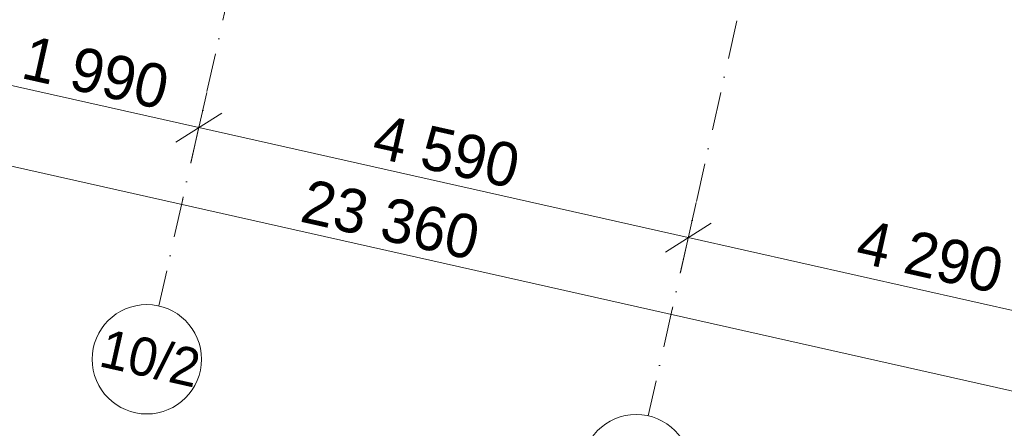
# Model space of a CAD drawing. Header units: millimetres. Extents: x -7218511 to -6645009, y 6003432 to 6221853.
# Tile 146 of 147: x -7157448 to -7148438, y 6122191 to 6125928. Entities that reach past the tile are written whole.
import ezdxf
from ezdxf.enums import TextEntityAlignment as Align

# ---------------------------------------------------------------- set-up
doc = ezdxf.new("R2010")
doc.units = ezdxf.units.MM
doc.header["$MEASUREMENT"] = 0
doc.linetypes.add('Штрихпунктирная', pattern=[670.277762, 352.777767, -176.388884, 0, -141.111112])
doc.layers.add('АР-Чертеж-Оси_Осевые размеры.АР', color=7, linetype='Continuous')
doc.layers.add('АР-Чертеж-Оси_Осевые размеры.АР_Ном._пера__1', color=7, linetype='Continuous', lineweight=0)
doc.layers.add('АР-Чертеж-Оси_Осевые размеры.АР_Ном._пера__120', color=7, linetype='Continuous', lineweight=0)
doc.styles.add('РЎР“Р•РќР•Р\xa0Р\x98Р\xa0_РЎРўР\x98Р›Р¬_4', font='GOTHIC.TTF')
doc.dimstyles.new('СГЕНЕРИР_СТИЛЬ__8', dxfattribs={"dimtxt": 400, "dimasz": 332.5, "dimexe": 0.18, "dimexo": 0.0625, "dimgap": 0, "dimtad": 1, "dimdec": 0, "dimzin": 0, "dimdsep": 46, "dimtxsty": 'РЎР“Р•РќР•Р\xa0Р\x98Р\xa0_РЎРўР\x98Р›Р¬_4', "dimblk": 'ARROWHEAD_6', "dimblk1": 'ARROWHEAD_6', "dimblk2": 'ARROWHEAD_6', "dimcen": 0.09, "dimse1": 1, "dimse2": 1, "dimclrd": 7, "dimclre": 7, "dimclrt": 7, "dimazin": 0, "dimtfac": 1, "dimtdec": 4, "dimtmove": 0, "dimatfit": 3, "dimfxl": 1, "dimtolj": 1, "dimtzin": 0, "dimarcsym": 0})
doc.dimstyles.new('СГЕНЕРИР_СТИЛЬ__9', dxfattribs={"dimtxt": 400, "dimasz": 332.5, "dimexe": 0.18, "dimexo": 0.0625, "dimgap": 0, "dimtad": 1, "dimdec": 0, "dimzin": 0, "dimdsep": 46, "dimtxsty": 'РЎР“Р•РќР•Р\xa0Р\x98Р\xa0_РЎРўР\x98Р›Р¬_4', "dimblk": 'ARROWHEAD_6', "dimblk1": 'ARROWHEAD_6', "dimblk2": 'ARROWHEAD_6', "dimcen": 0.09, "dimse1": 1, "dimse2": 1, "dimclrd": 7, "dimclre": 7, "dimclrt": 7, "dimazin": 0, "dimtfac": 1, "dimtdec": 4, "dimtmove": 2, "dimatfit": 3, "dimfxl": 1, "dimtolj": 1, "dimtzin": 0, "dimarcsym": 0})

# ---------------------------------------------------------------- blocks, each defined once
blk = doc.blocks.new('Стандартный Маркер Сетки[8]_3', base_point=(-7146699.2, 6144553.5))
at = {"layer": 'АР-Чертеж-Оси_Осевые размеры.АР_Ном._пера__120', "color": 7, "linetype": 'Штрихпунктирная', "lineweight": 0}
for p, q in [((-7146918.4, 6143577.8), (-7151477, 6123280.7)), ((-7151477, 6123280.7), (-7151696.1, 6122305))]:
    blk.add_line(p, q, dxfattribs=at)
at = {"layer": 'АР-Чертеж-Оси_Осевые размеры.АР_Ном._пера__120', "color": 7, "linetype": 'Continuous', "lineweight": 0}
blk.add_circle((-7151805.7, 6121817.1), 500, dxfattribs=at)
at = {"layer": 'АР-Чертеж-Оси_Осевые размеры.АР_Ном._пера__120', "color": 7, "linetype": 'Штрихпунктирная', "lineweight": 0}
blk.add_point((-7151477, 6123280.7), dxfattribs=at)
blk.add_point((-7151477, 6123280.7), dxfattribs=at)
at = {"layer": 'АР-Чертеж-Оси_Осевые размеры.АР_Ном._пера__120', "color": 7, "lineweight": 0, "style": 'РЎР“Р•РќР•Р\xa0Р\x98Р\xa0_РЎРўР\x98Р›Р¬_4'}
blk.add_attdef('AC_MarkerText_1', text='', height=350, rotation=347.34172, dxfattribs=at).set_placement((-7151735.8, 6121998.2), align=Align.TOP_CENTER)
blk = doc.blocks.new('Стандартный Маркер Сетки[24]_3', base_point=(-7151177.7, 6145559.4))
at = {"layer": 'АР-Чертеж-Оси_Осевые размеры.АР_Ном._пера__120', "color": 7, "linetype": 'Штрихпунктирная', "lineweight": 0}
for p, q in [((-7151396.8, 6144583.7), (-7155955.6, 6124285.8)), ((-7155955.6, 6124285.8), (-7156174.7, 6123310.1))]:
    blk.add_line(p, q, dxfattribs=at)
at = {"layer": 'АР-Чертеж-Оси_Осевые размеры.АР_Ном._пера__120', "color": 7, "linetype": 'Continuous', "lineweight": 0}
blk.add_circle((-7156284.3, 6122822.2), 500, dxfattribs=at)
at = {"layer": 'АР-Чертеж-Оси_Осевые размеры.АР_Ном._пера__120', "color": 7, "linetype": 'Штрихпунктирная', "lineweight": 0}
blk.add_point((-7155955.6, 6124285.8), dxfattribs=at)
blk.add_point((-7155955.6, 6124285.8), dxfattribs=at)
at = {"layer": 'АР-Чертеж-Оси_Осевые размеры.АР_Ном._пера__120', "color": 7, "lineweight": 0, "style": 'РЎР“Р•РќР•Р\xa0Р\x98Р\xa0_РЎРўР\x98Р›Р¬_4'}
blk.add_attdef('AC_MarkerText_1', text='', height=350, rotation=347.34172, dxfattribs=at).set_placement((-7156214.4, 6123003.3), align=Align.TOP_CENTER)
blk = doc.blocks.new('Стандартный Маркер Сетки[37]_3', base_point=(-7146699.2, 6144553.5))
at = {"layer": 'АР-Чертеж-Оси_Осевые размеры.АР_Ном._пера__120', "color": 7, "linetype": 'Штрихпунктирная', "lineweight": 0}
for p, q in [((-7146918.4, 6143577.8), (-7151477, 6123280.7)), ((-7151477, 6123280.7), (-7151696.1, 6122305))]:
    blk.add_line(p, q, dxfattribs=at)
at = {"layer": 'АР-Чертеж-Оси_Осевые размеры.АР_Ном._пера__120', "color": 7, "linetype": 'Continuous', "lineweight": 0}
blk.add_circle((-7151805.7, 6121817.1), 500, dxfattribs=at)
at = {"layer": 'АР-Чертеж-Оси_Осевые размеры.АР_Ном._пера__120', "color": 7, "linetype": 'Штрихпунктирная', "lineweight": 0}
blk.add_point((-7151477, 6123280.7), dxfattribs=at)
blk.add_point((-7151477, 6123280.7), dxfattribs=at)
at = {"layer": 'АР-Чертеж-Оси_Осевые размеры.АР_Ном._пера__120', "color": 7, "lineweight": 0, "style": 'РЎР“Р•РќР•Р\xa0Р\x98Р\xa0_РЎРўР\x98Р›Р¬_4'}
blk.add_attdef('AC_MarkerText_1', text='', height=350, rotation=347.34172, dxfattribs=at).set_placement((-7151735.8, 6121998.2), align=Align.TOP_CENTER)
blk = doc.blocks.new('Стандартный Маркер Сетки[53]_3', base_point=(-7151177.7, 6145559.4))
at = {"layer": 'АР-Чертеж-Оси_Осевые размеры.АР_Ном._пера__120', "color": 7, "linetype": 'Штрихпунктирная', "lineweight": 0}
for p, q in [((-7151396.8, 6144583.7), (-7155955.6, 6124285.8)), ((-7155955.6, 6124285.8), (-7156174.7, 6123310.1))]:
    blk.add_line(p, q, dxfattribs=at)
at = {"layer": 'АР-Чертеж-Оси_Осевые размеры.АР_Ном._пера__120', "color": 7, "linetype": 'Continuous', "lineweight": 0}
blk.add_circle((-7156284.3, 6122822.2), 500, dxfattribs=at)
at = {"layer": 'АР-Чертеж-Оси_Осевые размеры.АР_Ном._пера__120', "color": 7, "linetype": 'Штрихпунктирная', "lineweight": 0}
blk.add_point((-7155955.6, 6124285.8), dxfattribs=at)
blk.add_point((-7155955.6, 6124285.8), dxfattribs=at)
at = {"layer": 'АР-Чертеж-Оси_Осевые размеры.АР_Ном._пера__120', "color": 7, "lineweight": 0, "style": 'РЎР“Р•РќР•Р\xa0Р\x98Р\xa0_РЎРўР\x98Р›Р¬_4'}
blk.add_attdef('AC_MarkerText_1', text='', height=350, rotation=347.34172, dxfattribs=at).set_placement((-7156214.4, 6123003.3), align=Align.TOP_CENTER)
blk = doc.blocks.new('*D536', base_point=(-6566190.3, 6562677.8))
at = {"layer": 'АР-Чертеж-Оси_Осевые размеры.АР_Ном._пера__1', "color": 7, "linetype": 'Continuous', "lineweight": 0, "transparency": 16777216}
for p, q in [((-7161457.7, 6126209.8), (-7157750.1, 6125377.1)), ((-7157822, 6125056.9), (-7157678.2, 6125697.2)), ((-7157541, 6125509.5), (-7157959.2, 6125244.7)), ((-7157750.1, 6125377.1), (-7155808.4, 6124941)), ((-7155880.3, 6124620.8), (-7155736.5, 6125261.1)), ((-7155599.3, 6125073.4), (-7156017.5, 6124808.6))]:
    blk.add_line(p, q, dxfattribs=at)
at = {"layer": 'АР-Чертеж-Оси_Осевые размеры.АР_Ном._пера__1', "color": 7, "lineweight": 0, "transparency": 16777216, "insert": (-7157449.5, 6125391.6), "char_height": 400, "attachment_point": 7, "rotation": 347.34172, "style": 'РЎР“Р•РќР•Р\xa0Р\x98Р\xa0_РЎРўР\x98Р›Р¬_4'}
blk.add_mtext('\\A1;{\\pql;\\fCentury Gothic|b0|i0|c204|p0;\\W1.000000;1\xa0990}', dxfattribs=at)
blk = doc.blocks.new('ARROWHEAD_6')
at = {"color": 0, "linetype": 'Continuous', "lineweight": 0}
for p, q in [((-0.5, -0.5), (0.5, 0.5)), ((0, 0), (-1, 0))]:
    blk.add_line(p, q, dxfattribs=at)
blk = doc.blocks.new('*D537', base_point=(-6566190.3, 6562677.8))
at = {"layer": 'АР-Чертеж-Оси_Осевые размеры.АР_Ном._пера__1', "color": 7, "linetype": 'Continuous', "lineweight": 0, "transparency": 16777216}
for p, q in [((-7157750.1, 6125377.1), (-7155808.4, 6124941)), ((-7155880.3, 6124620.8), (-7155736.5, 6125261.1)), ((-7155599.3, 6125073.4), (-7156017.5, 6124808.6)), ((-7155808.4, 6124941), (-7151330, 6123935.2)), ((-7151401.9, 6123615), (-7151258.1, 6124255.3)), ((-7151120.9, 6124067.6), (-7151539.1, 6123802.8))]:
    blk.add_line(p, q, dxfattribs=at)
at = {"layer": 'АР-Чертеж-Оси_Осевые размеры.АР_Ном._пера__1', "color": 7, "lineweight": 0, "transparency": 16777216, "insert": (-7154239.5, 6124670.6), "char_height": 400, "attachment_point": 7, "rotation": 347.34172, "style": 'РЎР“Р•РќР•Р\xa0Р\x98Р\xa0_РЎРўР\x98Р›Р¬_4'}
blk.add_mtext('\\A1;{\\pql;\\fCentury Gothic|b0|i0|c204|p0;\\W1.000000;4\xa0590}', dxfattribs=at)
blk = doc.blocks.new('*D538', base_point=(-6566190.3, 6562677.8))
at = {"layer": 'АР-Чертеж-Оси_Осевые размеры.АР_Ном._пера__1', "color": 7, "linetype": 'Continuous', "lineweight": 0, "transparency": 16777216}
for p, q in [((-7155808.4, 6124941), (-7151330, 6123935.2)), ((-7151401.9, 6123615), (-7151258.1, 6124255.3)), ((-7151120.9, 6124067.6), (-7151539.1, 6123802.8)), ((-7151330, 6123935.2), (-7147144.3, 6122995.1)), ((-7147216.2, 6122674.9), (-7147072.3, 6123315.2)), ((-7146935.2, 6123127.5), (-7147353.3, 6122862.7))]:
    blk.add_line(p, q, dxfattribs=at)
at = {"layer": 'АР-Чертеж-Оси_Осевые размеры.АР_Ном._пера__1', "color": 7, "lineweight": 0, "transparency": 16777216, "char_height": 400, "attachment_point": 7, "rotation": 347.34172, "style": 'РЎР“Р•РќР•Р\xa0Р\x98Р\xa0_РЎРўР\x98Р›Р¬_4'}
for s, insert in [('\\A1;{\\pql;\\fCentury Gothic|b0|i0|c204|p0;\\W1.000000;4\xa0290}', (-7149814.9, 6123710.2)), ('\\A1;{\\pql;\\fCentury Gothic|b0|i0|c204|p0;\\W1.000000;1\xa0100}', (-7147155.2, 6123653.5))]:
    blk.add_mtext(s, dxfattribs=dict(at, insert=insert))
blk = doc.blocks.new('*D539', base_point=(-6566190.3, 6562677.8))
at = {"layer": 'АР-Чертеж-Оси_Осевые размеры.АР_Ном._пера__1', "color": 7, "linetype": 'Continuous', "lineweight": 0, "transparency": 16777216}
for p, q in [((-7151330, 6123935.2), (-7147144.3, 6122995.1)), ((-7147216.2, 6122674.9), (-7147072.3, 6123315.2)), ((-7146935.2, 6123127.5), (-7147353.3, 6122862.7)), ((-7147144.3, 6122995.1), (-7146071, 6122754)), ((-7145861.9, 6122886.4), (-7146280.1, 6122621.6))]:
    blk.add_line(p, q, dxfattribs=at)
blk = doc.blocks.new('*D563', base_point=(-6566190.3, 6562677.8))
at = {"layer": 'АР-Чертеж-Оси_Осевые размеры.АР_Ном._пера__1', "color": 7, "linetype": 'Continuous', "lineweight": 0, "transparency": 16777216}
for p, q in [((-7187100.9, 6131230.3), (-7165469.7, 6126372.1)), ((-7165541.6, 6126051.9), (-7165397.7, 6126692.2)), ((-7165260.6, 6126504.5), (-7165678.7, 6126239.7)), ((-7165469.7, 6126372.1), (-7142677.4, 6121253.1)), ((-7142749.3, 6120932.9), (-7142605.5, 6121573.2)), ((-7142886.5, 6121120.7), (-7142468.3, 6121385.5)), ((-7142677.4, 6121253.1), (-7142421.2, 6121195.5))]:
    blk.add_line(p, q, dxfattribs=at)
at = {"layer": 'АР-Чертеж-Оси_Осевые размеры.АР_Ном._пера__1', "color": 7, "lineweight": 0, "transparency": 16777216, "insert": (-7154896.4, 6124079.4), "char_height": 400, "attachment_point": 7, "rotation": 347.34172, "style": 'РЎР“Р•РќР•Р\xa0Р\x98Р\xa0_РЎРўР\x98Р›Р¬_4'}
blk.add_mtext('\\A1;{\\pql;\\fCentury Gothic|b0|i0|c204|p0;\\W1.000000;23\xa0360}', dxfattribs=at)

msp = doc.modelspace()

# ---------------------------------------------------------------- block references
at = {"layer": 'АР-Чертеж-Оси_Осевые размеры.АР', "color": 8, "linetype": 'Continuous', "lineweight": 15}
for name in ['Стандартный Маркер Сетки[24]_3', 'Стандартный Маркер Сетки[53]_3']:
    msp.add_blockref(name, (-7151177.7, 6145559.4), dxfattribs=at).add_auto_attribs({'AC_MarkerText_1': '10/2'})
for name in ['Стандартный Маркер Сетки[8]_3', 'Стандартный Маркер Сетки[37]_3']:
    msp.add_blockref(name, (-7146699.2, 6144553.5), dxfattribs=at)

# ---------------------------------------------------------------- dimensions: what is measured, and where the dimension line sits
at = {"layer": 'АР-Чертеж-Оси_Осевые размеры.АР', "color": 7, "linetype": 'Continuous', "lineweight": 0}
for base, p1, p2, dimstyle, picture, middle in [((-7142677.4, 6121253.1), (-7165787.4, 6124957.3), (-7142595.3, 6121618.3), 'СГЕНЕРИР_СТИЛЬ__8', '*D563', (-7154034.6, 6124090.8)), ((-7155808.4, 6124941), (-7158138.1, 6123649.3), (-7156174.7, 6123310.1), 'СГЕНЕРИР_СТИЛЬ__8', '*D536', (-7156736.2, 6125436.3)), ((-7151330, 6123935.2), (-7156174.7, 6123310.1), (-7151696.1, 6122305), 'СГЕНЕРИР_СТИЛЬ__8', '*D537', (-7153526.1, 6124715.4)), ((-7147144.3, 6122995.1), (-7151696.1, 6122305), (-7147294.9, 6122324.5), 'СГЕНЕРИР_СТИЛЬ__9', '*D538', (-7149101.6, 6123755)), ((-7146071, 6122754), (-7147294.9, 6122324.5), (-7146437.1, 6121123.8), 'СГЕНЕРИР_СТИЛЬ__8', '*D539', (-7146441.8, 6123698.2))]:
    dim = msp.add_linear_dim(base=base, p1=p1, p2=p2, angle=347.34172, dimstyle=dimstyle, dxfattribs=at)
    dim.commit()
    dim.dimension.update_dxf_attribs({"geometry": picture, "text_midpoint": middle, "dimtype": 160, "text_rotation": 347.34172})

doc.saveas('drawing.dxf')
